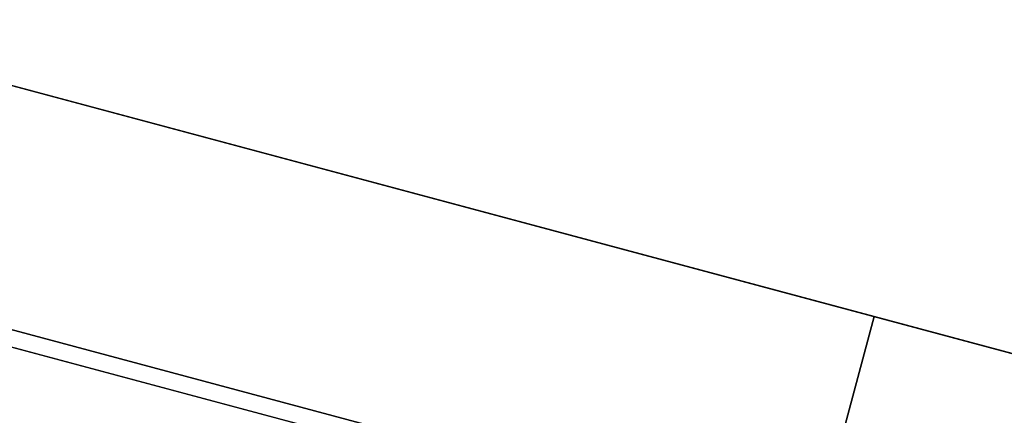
# Model space of a CAD drawing. Header units: millimetres. Extents: x 141.2 to 175.6, y 181.7 to 216.1.
# Tile 65 of 256: x 153.703 to 154.519, y 184.006 to 184.334. Entities that reach past the tile are written whole.
import ezdxf

# ---------------------------------------------------------------- set-up
doc = ezdxf.new("R2010")
doc.units = ezdxf.units.MM
doc.header["$MEASUREMENT"] = 0
doc.layers.add('Default', color=7, linetype='Continuous', true_color=0x000000)

msp = doc.modelspace()

# ---------------------------------------------------------------- meshes
at = {"layer": 'Default', "color": 43}
mesh = msp.add_polyface(dxfattribs=at)
corners = [(155.07025, 182.87839, 10.25982), (154.15262, 183.12427, 10.25982), (153.23499, 183.37015, 10.25982), (155.32843, 183.84196, 10.19006), (154.41081, 184.08784, 10.19006), (153.49318, 184.33372, 10.19006)]
mesh.append_faces([[corners[k] for k in face] for face in [(4, 1, 0, 3), (5, 2, 1, 4)]], dxfattribs={"color": 43})
mesh = msp.add_polyface(dxfattribs=at)
corners = [(155.32843, 183.84196, 10.19006), (153.49318, 184.33372, 10.19006), (155.27788, 183.65331, 7.39689), (153.44263, 184.14507, 7.39689)]
mesh.append_faces([[corners[k] for k in face] for face in [(3, 1, 0, 2)]], dxfattribs={"color": 43})
mesh = msp.add_polyface(dxfattribs=at)
corners = [(155.27788, 183.65331, 7.39689), (154.36026, 183.89919, 7.39689), (153.44263, 184.14507, 7.39689), (155.14848, 183.17033, 7.39689), (154.23085, 183.41621, 7.39689), (153.31322, 183.66209, 7.39689)]
mesh.append_faces([[corners[k] for k in face] for face in [(4, 1, 0, 3), (5, 2, 1, 4)]], dxfattribs={"color": 43})
mesh = msp.add_polyface(dxfattribs=at)
corners = [(155.27428, 183.63983, 7.19737), (153.43901, 184.13158, 7.19737), (155.18401, 183.30293, 2.20955), (153.34874, 183.79469, 2.20955), (155.09373, 182.96603, -2.77827), (153.25847, 183.45779, -2.77827)]
mesh.append_faces([[corners[k] for k in face] for face in [(3, 1, 0, 2), (5, 3, 2, 4)]], dxfattribs={"color": 43})
mesh = msp.add_polyface(dxfattribs=at)
corners = [(155.14487, 183.15686, 7.19737), (154.22723, 183.40274, 7.19737), (153.3096, 183.64862, 7.19737), (155.27428, 183.63983, 7.19737), (154.35664, 183.88571, 7.19737), (153.43901, 184.13158, 7.19737)]
mesh.append_faces([[corners[k] for k in face] for face in [(4, 1, 0, 3), (5, 2, 1, 4)]], dxfattribs={"color": 43})

doc.saveas('drawing.dxf')
